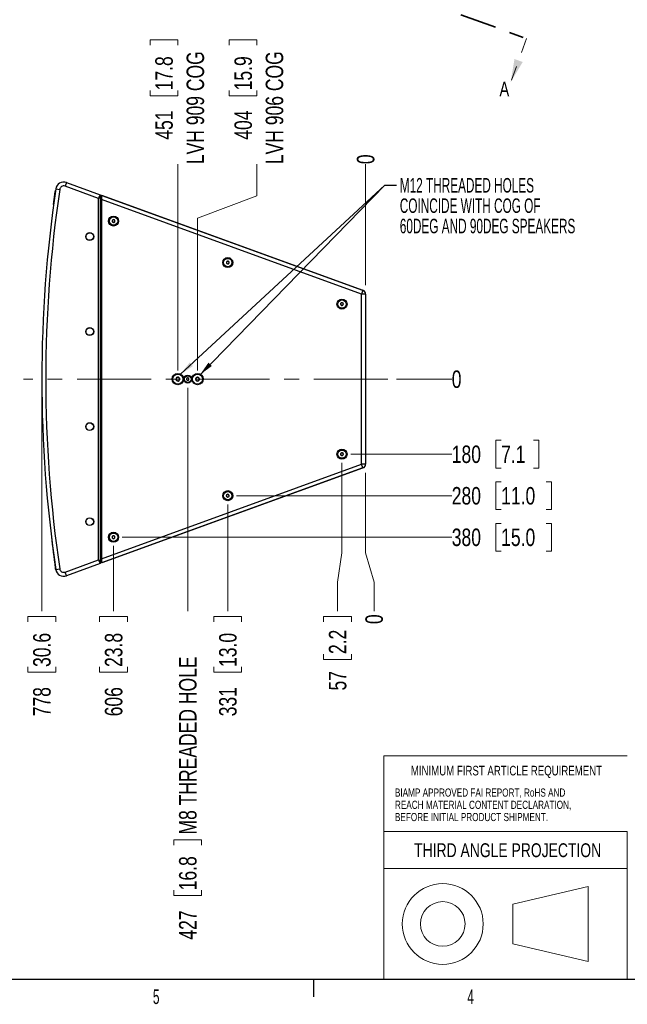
# Model space of a CAD drawing. Header units: inches. Extents: x 0.2 to 16.8, y 0.1 to 10.9.
# Tile 24 of 76: x 6.5 to 10.6, y 0.1 to 6.8. Entities that reach past the tile are written whole.
import ezdxf

# ---------------------------------------------------------------- set-up
doc = ezdxf.new("R2010")
doc.units = ezdxf.units.IN
doc.header["$MEASUREMENT"] = 0
for name, pattern in [('CENTERX2', [0.8, 0.5, -0.1, 0.1, -0.1]), ('HIDDEN', [0.075, 0.05, -0.025]), ('PHANTOM', [0.5, 0.25, -0.05, 0.05, -0.05, 0.05, -0.05])]:
    doc.linetypes.add(name, pattern=pattern)
doc.layers.add('ITEM_NUMBER', color=7, linetype='Continuous')
doc.styles.add('SLDTEXTSTYLE0', font='TXT', dxfattribs={"width": 0.75})
doc.styles.add('SLDTEXTSTYLE1', font='TXT', dxfattribs={"width": 0.605})
doc.dimstyles.new('SLDDIMSTYLE10', dxfattribs={"dimtxt": 0.11811, "dimasz": 0.098425, "dimexe": 0, "dimexo": 0.0625, "dimgap": 0.029528, "dimtad": 0, "dimtih": 1, "dimtoh": 1, "dimdec": 0, "dimlfac": 355.6, "dimrnd": 1e-09, "dimzin": 12, "dimdsep": 46, "dimtxsty": 'SLDTEXTSTYLE0', "dimblk1": 'NONE', "dimblk2": 'NONE', "dimsah": 1, "dimcen": 0.09, "dimadec": 0, "dimazin": 3, "dimtfac": 1, "dimtdec": 0, "dimtofl": 0, "dimtmove": 0, "dimatfit": 3, "dimldrblk": 'NONE', "dimfxl": 0, "dimfrac": 2, "dimtolj": 1, "dimtzin": 12, "dimarcsym": 0})
doc.dimstyles.new('SLDDIMSTYLE11', dxfattribs={"dimtxt": 0.11811, "dimasz": 0.098425, "dimexe": 0, "dimexo": 0.0625, "dimgap": 0.029528, "dimtad": 0, "dimtih": 1, "dimtoh": 1, "dimdec": 0, "dimlfac": 355.6, "dimrnd": 1e-09, "dimzin": 12, "dimdsep": 46, "dimtxsty": 'SLDTEXTSTYLE0', "dimblk1": 'NONE', "dimblk2": 'NONE', "dimsah": 1, "dimcen": 0.09, "dimadec": 0, "dimazin": 3, "dimtfac": 1, "dimtdec": 0, "dimtofl": 0, "dimtmove": 0, "dimatfit": 3, "dimldrblk": 'NONE', "dimfxl": 0, "dimfrac": 2, "dimtolj": 1, "dimtzin": 12, "dimarcsym": 0})
doc.dimstyles.new('SLDDIMSTYLE12', dxfattribs={"dimtxt": 0.11811, "dimasz": 0.098425, "dimexe": 0, "dimexo": 0.0625, "dimgap": 0.029528, "dimtad": 0, "dimtih": 1, "dimtoh": 1, "dimdec": 0, "dimlfac": 355.6, "dimrnd": 1e-09, "dimzin": 12, "dimdsep": 46, "dimtxsty": 'SLDTEXTSTYLE0', "dimblk1": 'NONE', "dimblk2": 'NONE', "dimsah": 1, "dimcen": 0.09, "dimadec": 0, "dimazin": 3, "dimtfac": 1, "dimtdec": 0, "dimtofl": 0, "dimtmove": 0, "dimatfit": 3, "dimldrblk": 'NONE', "dimfxl": 0, "dimfrac": 2, "dimtolj": 1, "dimtzin": 12, "dimarcsym": 0})
doc.dimstyles.new('SLDDIMSTYLE13', dxfattribs={"dimtxt": 0.11811, "dimasz": 0.098425, "dimexe": 0, "dimexo": 0.0625, "dimgap": 0.029528, "dimtad": 0, "dimtih": 1, "dimtoh": 1, "dimdec": 0, "dimlfac": 355.6, "dimrnd": 1e-09, "dimzin": 12, "dimdsep": 46, "dimtxsty": 'SLDTEXTSTYLE0', "dimblk1": 'NONE', "dimblk2": 'NONE', "dimsah": 1, "dimcen": 0.09, "dimadec": 0, "dimazin": 3, "dimtfac": 1, "dimtdec": 0, "dimtofl": 0, "dimtmove": 0, "dimatfit": 3, "dimldrblk": 'NONE', "dimfxl": 0, "dimfrac": 2, "dimtolj": 1, "dimtzin": 12, "dimarcsym": 0})
doc.dimstyles.new('SLDDIMSTYLE14', dxfattribs={"dimtxt": 0.18, "dimasz": 0.098425, "dimexe": 0, "dimexo": 0.0625, "dimgap": 0, "dimtad": 0, "dimtih": 1, "dimtoh": 1, "dimdec": 0, "dimrnd": 1e-09, "dimzin": 0, "dimdsep": 46, "dimtxsty": 'Standard', "dimsah": 1, "dimcen": 0.09, "dimadec": 0, "dimazin": 0, "dimtfac": 0.098425, "dimtdec": 0, "dimtofl": 0, "dimtmove": 0, "dimatfit": 3, "dimfxl": 0, "dimfrac": 2, "dimtolj": 1, "dimtzin": 0, "dimarcsym": 0})
doc.dimstyles.new('SLDDIMSTYLE3', dxfattribs={"dimtxt": 0.11811, "dimasz": 0.098425, "dimexe": 0, "dimexo": 0.0625, "dimgap": 0.029528, "dimtad": 0, "dimtih": 1, "dimtoh": 1, "dimdec": 0, "dimlfac": 14, "dimrnd": 1e-09, "dimdsep": 46, "dimtxsty": 'SLDTEXTSTYLE0', "dimblk1": 'NONE', "dimblk2": 'NONE', "dimsah": 1, "dimcen": 0.09, "dimadec": 0, "dimazin": 2, "dimtfac": 1, "dimtdec": 0, "dimtofl": 0, "dimtmove": 0, "dimatfit": 3, "dimldrblk": 'NONE', "dimfxl": 0, "dimfrac": 2, "dimtolj": 1, "dimtzin": 12, "dimarcsym": 0})
doc.dimstyles.new('SLDDIMSTYLE4', dxfattribs={"dimtxt": 0.11811, "dimasz": 0.098425, "dimexe": 0, "dimexo": 0.0625, "dimgap": 0.029528, "dimtad": 0, "dimtih": 1, "dimtoh": 1, "dimdec": 0, "dimlfac": 355.6, "dimrnd": 1e-09, "dimzin": 12, "dimdsep": 46, "dimtxsty": 'SLDTEXTSTYLE0', "dimblk1": 'NONE', "dimblk2": 'NONE', "dimsah": 1, "dimcen": 0.09, "dimadec": 0, "dimazin": 3, "dimtfac": 1, "dimtdec": 0, "dimtofl": 0, "dimtmove": 0, "dimatfit": 3, "dimldrblk": 'NONE', "dimfxl": 0, "dimfrac": 2, "dimtolj": 1, "dimtzin": 12, "dimarcsym": 0})
doc.dimstyles.new('SLDDIMSTYLE5', dxfattribs={"dimtxt": 0.11811, "dimasz": 0.098425, "dimexe": 0, "dimexo": 0.0625, "dimgap": 0.029528, "dimtad": 0, "dimtih": 1, "dimtoh": 1, "dimdec": 0, "dimlfac": 355.6, "dimrnd": 1e-09, "dimzin": 12, "dimdsep": 46, "dimtxsty": 'SLDTEXTSTYLE0', "dimblk1": 'NONE', "dimblk2": 'NONE', "dimsah": 1, "dimcen": 0.09, "dimadec": 0, "dimazin": 3, "dimtfac": 1, "dimtdec": 0, "dimtofl": 0, "dimtmove": 0, "dimatfit": 3, "dimldrblk": 'NONE', "dimfxl": 0, "dimfrac": 2, "dimtolj": 1, "dimtzin": 12, "dimarcsym": 0})
doc.dimstyles.new('SLDDIMSTYLE6', dxfattribs={"dimtxt": 0.11811, "dimasz": 0.098425, "dimexe": 0, "dimexo": 0.0625, "dimgap": 0.029528, "dimtad": 0, "dimtih": 1, "dimtoh": 1, "dimdec": 0, "dimlfac": 355.6, "dimrnd": 1e-09, "dimzin": 12, "dimdsep": 46, "dimtxsty": 'SLDTEXTSTYLE0', "dimblk1": 'NONE', "dimblk2": 'NONE', "dimsah": 1, "dimcen": 0.09, "dimadec": 0, "dimazin": 3, "dimtfac": 1, "dimtdec": 0, "dimtofl": 0, "dimtmove": 0, "dimatfit": 3, "dimldrblk": 'NONE', "dimfxl": 0, "dimfrac": 2, "dimtolj": 1, "dimtzin": 12, "dimarcsym": 0})
doc.dimstyles.new('SLDDIMSTYLE7', dxfattribs={"dimtxt": 0.11811, "dimasz": 0.098425, "dimexe": 0, "dimexo": 0.0625, "dimgap": 0.029528, "dimtad": 0, "dimtih": 1, "dimtoh": 1, "dimdec": 0, "dimlfac": 355.6, "dimrnd": 1e-09, "dimzin": 12, "dimdsep": 46, "dimtxsty": 'SLDTEXTSTYLE0', "dimblk1": 'NONE', "dimblk2": 'NONE', "dimsah": 1, "dimcen": 0.09, "dimadec": 0, "dimazin": 3, "dimtfac": 1, "dimtdec": 0, "dimtofl": 0, "dimtmove": 0, "dimatfit": 3, "dimldrblk": 'NONE', "dimfxl": 0, "dimfrac": 2, "dimtolj": 1, "dimtzin": 12, "dimarcsym": 0})
doc.dimstyles.new('SLDDIMSTYLE8', dxfattribs={"dimtxt": 0.11811, "dimasz": 0.098425, "dimexe": 0, "dimexo": 0.0625, "dimgap": 0.029528, "dimtad": 0, "dimtih": 1, "dimtoh": 1, "dimdec": 0, "dimlfac": 355.6, "dimrnd": 1e-09, "dimzin": 12, "dimdsep": 46, "dimtxsty": 'SLDTEXTSTYLE0', "dimblk1": 'NONE', "dimblk2": 'NONE', "dimsah": 1, "dimcen": 0.09, "dimadec": 0, "dimazin": 3, "dimtfac": 1, "dimtdec": 0, "dimtofl": 0, "dimtmove": 0, "dimatfit": 3, "dimldrblk": 'NONE', "dimfxl": 0, "dimfrac": 2, "dimtolj": 1, "dimtzin": 12, "dimarcsym": 0})
doc.dimstyles.new('SLDDIMSTYLE9', dxfattribs={"dimtxt": 0.11811, "dimasz": 0.098425, "dimexe": 0, "dimexo": 0.0625, "dimgap": 0.029528, "dimtad": 0, "dimtih": 1, "dimtoh": 1, "dimdec": 0, "dimlfac": 355.6, "dimrnd": 1e-09, "dimzin": 12, "dimdsep": 46, "dimtxsty": 'SLDTEXTSTYLE0', "dimblk1": 'NONE', "dimblk2": 'NONE', "dimsah": 1, "dimcen": 0.09, "dimadec": 0, "dimazin": 3, "dimtfac": 1, "dimtdec": 0, "dimtofl": 0, "dimtmove": 0, "dimatfit": 3, "dimldrblk": 'NONE', "dimfxl": 0, "dimfrac": 2, "dimtolj": 1, "dimtzin": 12, "dimarcsym": 0})

# ---------------------------------------------------------------- blocks, each defined once
blk = doc.blocks.new('SW_NOTE_0')
at = {"color": 0, "linetype": 'Continuous', "lineweight": 0, "insert": (0.7881, 0.1209), "char_height": 0.09375, "attachment_point": 2, "style": 'SLDTEXTSTYLE0'}
blk.add_mtext('THIRD ANGLE PROJECTION', dxfattribs=at)
blk = doc.blocks.new('3rd angle projection')
at = {"color": 7, "linetype": 'Continuous', "lineweight": 18}
for p, q in [((0, 1), (1.6455, 1)), ((0, 1), (0, 0)), ((1.6455, 1), (1.6455, 0)), ((0, 0.75), (1.6455, 0.75)), ((1.3815, 0.6286), (0.872, 0.5093)), ((1.3815, 0.1214), (1.3815, 0.6286)), ((0.872, 0.5093), (0.872, 0.2407)), ((0.872, 0.2407), (1.3815, 0.1214)), ((0, 0), (1.6455, 0))]:
    blk.add_line(p, q, dxfattribs=at)
for radius in [0.2733, 0.1509]:
    blk.add_circle((0.3984, 0.375), radius, dxfattribs=at)
at = {"color": 7, "linetype": 'Continuous', "lineweight": 0}
blk.add_blockref('SW_NOTE_0', (0.0489, 0.7997), dxfattribs=at)
blk = doc.blocks.new('SW_NOTE_0_3')
at = {"layer": 'ITEM_NUMBER', "color": 0, "char_height": 0.055118, "attachment_point": 1, "style": 'SLDTEXTSTYLE0'}
for s, insert in [('BIAMP APPROVED FAI REPORT, RoHS AND', (0, 0.0711)), ('REACH MATERIAL CONTENT DECLARATION,', (0, -0.0116)), ('BEFORE INITIAL PRODUCT SHIPMENT.', (0, -0.0943))]:
    blk.add_mtext(s, dxfattribs=dict(at, insert=insert))
blk = doc.blocks.new('_D_2')
at = {"color": 7, "linetype": 'Continuous', "lineweight": 0}
blk.add_line((8.8515, 5.01), (8.8515, 5.8295), dxfattribs=at)
at = {"color": 7, "linetype": 'Continuous', "lineweight": 18, "insert": (8.793, 5.8295), "char_height": 0.1181, "attachment_point": 1, "rotation": 90, "style": 'SLDTEXTSTYLE0'}
blk.add_mtext('0', dxfattribs=at)
blk = doc.blocks.new('_None')
blk = doc.blocks.new('_D_3')
at = {"color": 7, "linetype": 'Continuous', "lineweight": 0}
for p, q in [((7.9302, 6.6341), (7.9302, 6.6701)), ((7.9302, 6.6701), (8.1177, 6.6701)), ((8.1177, 6.6701), (8.1177, 6.6341)), ((7.9302, 6.3287), (7.9302, 6.2927)), ((8.1177, 6.2927), (8.1177, 6.3287)), ((7.9302, 6.2927), (8.1177, 6.2927)), ((8.1177, 5.6141), (8.1177, 5.8295)), ((8.1177, 5.6141), (7.7165, 5.464)), ((7.7165, 5.464), (7.7165, 4.4344))]:
    blk.add_line(p, q, dxfattribs=at)
at = {"color": 7, "linetype": 'Continuous', "lineweight": 18, "char_height": 0.11811, "attachment_point": 1, "rotation": 90, "style": 'SLDTEXTSTYLE0'}
for s, insert in [('LVH 906 COG', (8.1769, 5.8295)), ('15.9', (7.9655, 6.3287)), ('404', (7.9655, 5.9949))]:
    blk.add_mtext(s, dxfattribs=dict(at, insert=insert))
blk = doc.blocks.new('_D_4')
at = {"color": 7, "linetype": 'Continuous', "lineweight": 0}
for p, q in [((7.3955, 6.6341), (7.3955, 6.6701)), ((7.3955, 6.6701), (7.583, 6.6701)), ((7.583, 6.6701), (7.583, 6.6341)), ((7.3955, 6.3287), (7.3955, 6.2927)), ((7.583, 6.2927), (7.583, 6.3287)), ((7.3955, 6.2927), (7.583, 6.2927)), ((7.583, 4.4344), (7.583, 5.8295))]:
    blk.add_line(p, q, dxfattribs=at)
at = {"color": 7, "linetype": 'Continuous', "lineweight": 18, "char_height": 0.11811, "attachment_point": 1, "rotation": 90, "style": 'SLDTEXTSTYLE0'}
for s, insert in [('LVH 909 COG', (7.6422, 5.8295)), ('17.8', (7.4307, 6.3287)), ('451', (7.4307, 5.9949))]:
    blk.add_mtext(s, dxfattribs=dict(at, insert=insert))
blk = doc.blocks.new('_D_5')
at = {"color": 7, "linetype": 'Continuous', "lineweight": 0}
for p, q in [((8.8515, 3.1994), (8.8515, 3.7407)), ((8.9089, 3.0026), (8.8515, 3.1994)), ((8.9089, 3.0026), (8.9089, 2.8057))]:
    blk.add_line(p, q, dxfattribs=at)
at = {"color": 7, "linetype": 'Continuous', "lineweight": 18, "insert": (8.8504, 2.7184), "char_height": 0.1181, "attachment_point": 1, "rotation": 90, "style": 'SLDTEXTSTYLE0'}
blk.add_mtext('0', dxfattribs=at)
blk = doc.blocks.new('_D_6')
at = {"color": 7, "linetype": 'Continuous', "lineweight": 0}
for p, q in [((8.6923, 3.1994), (8.6923, 3.8088)), ((8.6622, 3.0026), (8.6923, 3.1994)), ((8.6622, 3.0026), (8.6622, 2.8057)), ((8.5684, 2.7337), (8.5684, 2.7697)), ((8.5684, 2.7697), (8.7559, 2.7697)), ((8.7559, 2.7697), (8.7559, 2.7337)), ((8.5684, 2.5156), (8.5684, 2.4796)), ((8.5684, 2.4796), (8.7559, 2.4796)), ((8.7559, 2.4796), (8.7559, 2.5156))]:
    blk.add_line(p, q, dxfattribs=at)
at = {"color": 7, "linetype": 'Continuous', "lineweight": 18, "char_height": 0.11811, "attachment_point": 1, "rotation": 90, "style": 'SLDTEXTSTYLE0'}
for s, insert in [('2.2', (8.6037, 2.5156)), ('57', (8.6037, 2.269))]:
    blk.add_mtext(s, dxfattribs=dict(at, insert=insert))
blk = doc.blocks.new('_D_7')
at = {"color": 7, "linetype": 'Continuous', "lineweight": 0}
for p, q in [((7.9204, 3.5278), (7.9204, 2.8057)), ((7.8266, 2.7337), (7.8266, 2.7697)), ((7.8266, 2.7697), (8.0141, 2.7697)), ((8.0141, 2.7697), (8.0141, 2.7337)), ((7.8266, 2.4283), (7.8266, 2.3923)), ((8.0141, 2.3923), (8.0141, 2.4283)), ((7.8266, 2.3923), (8.0141, 2.3923))]:
    blk.add_line(p, q, dxfattribs=at)
at = {"color": 7, "linetype": 'Continuous', "lineweight": 18, "char_height": 0.11811, "attachment_point": 1, "rotation": 90, "style": 'SLDTEXTSTYLE0'}
for s, insert in [('13.0', (7.8619, 2.4283)), ('331', (7.8619, 2.0945))]:
    blk.add_mtext(s, dxfattribs=dict(at, insert=insert))
blk = doc.blocks.new('_D_8')
at = {"color": 7, "linetype": 'Continuous', "lineweight": 0}
for p, q in [((7.6498, 4.3163), (7.6498, 2.8057)), ((7.556, 1.2229), (7.556, 1.2589)), ((7.556, 1.2589), (7.7435, 1.2589)), ((7.7435, 1.2589), (7.7435, 1.2229)), ((7.556, 0.9175), (7.556, 0.8815)), ((7.556, 0.8815), (7.7435, 0.8815)), ((7.7435, 0.8815), (7.7435, 0.9175))]:
    blk.add_line(p, q, dxfattribs=at)
at = {"color": 7, "linetype": 'Continuous', "lineweight": 18, "char_height": 0.11811, "attachment_point": 1, "rotation": 90, "style": 'SLDTEXTSTYLE0'}
for s, insert in [('M8 THREADED HOLE', (7.5912, 1.2949)), ('16.8', (7.5912, 0.9175)), ('427', (7.5912, 0.5837))]:
    blk.add_mtext(s, dxfattribs=dict(at, insert=insert))
blk = doc.blocks.new('_D_9')
at = {"color": 7, "linetype": 'Continuous', "lineweight": 0}
for p, q in [((7.1485, 3.2469), (7.1485, 2.8057)), ((7.0547, 2.7337), (7.0547, 2.7697)), ((7.0547, 2.7697), (7.2422, 2.7697)), ((7.2422, 2.7697), (7.2422, 2.7337)), ((7.0547, 2.4283), (7.0547, 2.3923)), ((7.2422, 2.3923), (7.2422, 2.4283)), ((7.0547, 2.3923), (7.2422, 2.3923))]:
    blk.add_line(p, q, dxfattribs=at)
at = {"color": 7, "linetype": 'Continuous', "lineweight": 18, "char_height": 0.11811, "attachment_point": 1, "rotation": 90, "style": 'SLDTEXTSTYLE0'}
for s, insert in [('23.8', (7.09, 2.4283)), ('606', (7.09, 2.0945))]:
    blk.add_mtext(s, dxfattribs=dict(at, insert=insert))
blk = doc.blocks.new('_D_10')
at = {"color": 7, "linetype": 'Continuous', "lineweight": 0}
for p, q in [((6.6636, 4.3163), (6.6636, 2.8057)), ((6.5699, 2.7337), (6.5699, 2.7697)), ((6.5699, 2.7697), (6.7574, 2.7697)), ((6.7574, 2.7697), (6.7574, 2.7337)), ((6.5699, 2.4283), (6.5699, 2.3923)), ((6.7574, 2.3923), (6.7574, 2.4283)), ((6.5699, 2.3923), (6.7574, 2.3923))]:
    blk.add_line(p, q, dxfattribs=at)
at = {"color": 7, "linetype": 'Continuous', "lineweight": 18, "char_height": 0.11811, "attachment_point": 1, "rotation": 90, "style": 'SLDTEXTSTYLE0'}
for s, insert in [('30.6', (6.6051, 2.4283)), ('778', (6.6051, 2.0945))]:
    blk.add_mtext(s, dxfattribs=dict(at, insert=insert))
blk = doc.blocks.new('_D_11')
at = {"color": 7, "linetype": 'Continuous', "lineweight": 0}
blk.add_line((9.061, 4.3754), (9.4342, 4.3754), dxfattribs=at)
at = {"color": 7, "linetype": 'Continuous', "lineweight": 18, "insert": (9.4342, 4.4339), "char_height": 0.1181, "attachment_point": 1, "style": 'SLDTEXTSTYLE0'}
blk.add_mtext('0', dxfattribs=at)
blk = doc.blocks.new('_D_12')
at = {"color": 7, "linetype": 'Continuous', "lineweight": 0}
for p, q in [((9.768, 3.9616), (9.732, 3.9616)), ((9.732, 3.9616), (9.732, 3.7741)), ((9.9862, 3.9616), (10.0221, 3.9616)), ((10.0221, 3.9616), (10.0221, 3.7741)), ((8.7513, 3.8678), (9.4342, 3.8678)), ((9.732, 3.7741), (9.768, 3.7741)), ((10.0221, 3.7741), (9.9862, 3.7741))]:
    blk.add_line(p, q, dxfattribs=at)
at = {"color": 7, "linetype": 'Continuous', "lineweight": 18, "char_height": 0.11811, "attachment_point": 1, "style": 'SLDTEXTSTYLE0'}
for s, insert in [('180', (9.4342, 3.9263)), ('7.1', (9.768, 3.9263))]:
    blk.add_mtext(s, dxfattribs=dict(at, insert=insert))
blk = doc.blocks.new('_D_13')
at = {"color": 7, "linetype": 'Continuous', "lineweight": 0}
for p, q in [((9.768, 3.6806), (9.732, 3.6806)), ((9.732, 3.6806), (9.732, 3.4931)), ((10.0734, 3.6806), (10.1094, 3.6806)), ((10.1094, 3.6806), (10.1094, 3.4931)), ((7.9794, 3.5869), (9.4342, 3.5869)), ((9.732, 3.4931), (9.768, 3.4931)), ((10.1094, 3.4931), (10.0734, 3.4931))]:
    blk.add_line(p, q, dxfattribs=at)
at = {"color": 7, "linetype": 'Continuous', "lineweight": 18, "char_height": 0.11811, "attachment_point": 1, "style": 'SLDTEXTSTYLE0'}
for s, insert in [('280', (9.4342, 3.6454)), ('11.0', (9.768, 3.6454))]:
    blk.add_mtext(s, dxfattribs=dict(at, insert=insert))
blk = doc.blocks.new('_D_14')
at = {"color": 7, "linetype": 'Continuous', "lineweight": 0}
for p, q in [((9.768, 3.3997), (9.732, 3.3997)), ((9.732, 3.3997), (9.732, 3.2122)), ((10.0734, 3.3997), (10.1094, 3.3997)), ((10.1094, 3.3997), (10.1094, 3.2122)), ((7.2075, 3.3059), (9.4342, 3.3059)), ((9.732, 3.2122), (9.768, 3.2122)), ((10.1094, 3.2122), (10.0734, 3.2122))]:
    blk.add_line(p, q, dxfattribs=at)
at = {"color": 7, "linetype": 'Continuous', "lineweight": 18, "char_height": 0.11811, "attachment_point": 1, "style": 'SLDTEXTSTYLE0'}
for s, insert in [('380', (9.4342, 3.3644)), ('15.0', (9.768, 3.3644))]:
    blk.add_mtext(s, dxfattribs=dict(at, insert=insert))
blk = doc.blocks.new('SW_NOTE_0_6')
at = {"color": 0, "linetype": 'Continuous', "lineweight": 0, "char_height": 0.098425, "attachment_point": 1, "style": 'SLDTEXTSTYLE1'}
for s, insert in [('M12 THREADED HOLES', (0.0218, 0.0473)), ('COINCIDE WITH COG OF', (0.0218, -0.0905)), ('60DEG AND 90DEG SPEAKERS', (0.0218, -0.2283))]:
    blk.add_mtext(s, dxfattribs=dict(at, insert=insert))
blk = doc.blocks.new('SW_PROJECTIONARROW_0')
at = {"color": 0, "linetype": 'HIDDEN', "lineweight": 18}
for p, q in [((7.3805, 7.6101), (7.2728, 7.3141)), ((9.9398, 6.6786), (9.832, 6.3827))]:
    blk.add_line(p, q, dxfattribs=at)
at = {"color": 0, "linetype": 'PHANTOM', "lineweight": 35}
blk.add_line((7.3805, 7.6101), (9.9398, 6.6786), dxfattribs=at)
at = {"color": 0, "linetype": 'Continuous', "lineweight": 25}
for points in [[(7.2728, 7.3141), (7.3544, 7.452), (7.2989, 7.4722)], [(9.832, 6.3827), (9.9136, 6.5205), (9.8581, 6.5407)]]:
    blk.add_solid(points, dxfattribs=at)
at = {"color": 0, "linetype": 'Continuous', "lineweight": 25, "char_height": 0.0984, "attachment_point": 1, "style": 'SLDTEXTSTYLE0'}
for insert in [(7.1976, 7.3188), (9.7568, 6.3874)]:
    blk.add_mtext('A', dxfattribs=dict(at, insert=insert))

msp = doc.modelspace()

# ---------------------------------------------------------------- linework, layer by layer
at = {"color": 7, "linetype": 'Continuous', "lineweight": 25}
for p, q in [((6.7585, 5.6631), (6.785, 5.6591)), ((6.8298, 5.7055), (6.8206, 5.6804)), ((7.0479, 5.5976), (6.8206, 5.6804)), ((6.8298, 5.7055), (7.0592, 5.622)), ((6.7434, 5.5565), (6.7542, 5.6412)), ((6.7552, 5.6411), (6.7542, 5.6412)), ((7.0479, 3.1531), (7.0479, 5.5976)), ((7.0592, 5.622), (7.0592, 5.6168)), ((7.0592, 5.6168), (7.0592, 3.1339)), ((7.0594, 5.6115), (7.0638, 5.6115)), ((7.0594, 5.5936), (7.0594, 5.6115)), ((7.0638, 5.6166), (7.0674, 5.6191)), ((7.0674, 5.6191), (8.8339, 4.9762)), ((7.0691, 5.6185), (8.8305, 4.9774)), ((7.0594, 5.5379), (7.0592, 5.5379)), ((7.0638, 5.5936), (7.0594, 5.5936)), ((7.0594, 3.1571), (7.0594, 5.5936)), ((7.0638, 3.1598), (7.0638, 5.5909)), ((7.0665, 5.5909), (7.0638, 5.5909)), ((8.8248, 4.951), (7.0665, 5.5909)), ((7.0665, 5.5909), (7.0665, 3.1598)), ((7.0592, 5.5154), (7.0594, 5.5154)), ((8.8339, 4.9762), (8.8248, 4.951)), ((8.8248, 3.7997), (8.8248, 4.951)), ((8.8515, 4.951), (8.8248, 4.951)), ((8.8305, 4.9774), (8.8339, 4.9762)), ((8.8515, 4.951), (8.8515, 3.7997)), ((8.8515, 4.951), (8.8515, 3.7997)), ((8.8528, 4.7754), (8.8515, 4.7754)), ((8.8515, 4.7515), (8.8528, 4.7515)), ((8.854, 4.7742), (8.8528, 4.7754)), ((8.8528, 4.7515), (8.8528, 4.7754)), ((8.8528, 4.7515), (8.854, 4.7527)), ((8.854, 4.7527), (8.854, 4.7742)), ((8.8528, 4.5729), (8.8515, 4.5729)), ((8.8515, 4.549), (8.8528, 4.549)), ((8.854, 4.5717), (8.8528, 4.5729)), ((8.8528, 4.549), (8.8528, 4.5729)), ((8.8528, 4.549), (8.854, 4.5502)), ((8.854, 4.5502), (8.854, 4.5717)), ((8.8528, 4.3704), (8.8515, 4.3704)), ((8.8515, 4.3465), (8.8528, 4.3465)), ((8.854, 4.3692), (8.8528, 4.3704)), ((8.8528, 4.3465), (8.8528, 4.3704)), ((8.8528, 4.3465), (8.854, 4.3478)), ((8.854, 4.3478), (8.854, 4.3692)), ((8.8528, 4.168), (8.8515, 4.168)), ((8.8515, 4.1441), (8.8528, 4.1441)), ((8.854, 4.1667), (8.8528, 4.168)), ((8.8528, 4.1441), (8.8528, 4.168)), ((8.8528, 4.1441), (8.854, 4.1453)), ((8.854, 4.1453), (8.854, 4.1667)), ((7.0665, 3.1598), (8.8248, 3.7997)), ((8.8339, 3.7745), (8.8248, 3.7997)), ((8.8515, 3.7997), (8.8248, 3.7997)), ((8.8339, 3.7745), (7.0674, 3.1316)), ((8.8305, 3.7733), (7.0691, 3.1322)), ((8.8305, 3.7733), (8.8339, 3.7745)), ((7.0594, 3.2353), (7.0592, 3.2353)), ((7.0592, 3.2128), (7.0594, 3.2128)), ((6.8206, 3.0703), (7.0479, 3.1531)), ((7.0592, 3.1339), (7.0592, 3.1287)), ((7.0594, 3.1571), (7.0638, 3.1571)), ((7.0594, 3.1392), (7.0594, 3.1571)), ((7.0638, 3.1392), (7.0594, 3.1392)), ((7.0665, 3.1598), (7.0638, 3.1598)), ((7.0674, 3.1316), (7.0638, 3.1341)), ((6.757, 3.0975), (6.7542, 3.0971)), ((6.7585, 3.0877), (6.785, 3.0916)), ((6.8298, 3.0452), (6.8206, 3.0703)), ((7.0592, 3.1287), (6.8298, 3.0452)), ((16.685, 0.315), (0.315, 0.315)), ((8.5, 0.3149), (8.5, 0.315)), ((8.5, 0.315), (8.5, 0.1969))]:
    msp.add_line(p, q, dxfattribs=at)
at = {"color": 7, "linetype": 'CENTERX2', "lineweight": 18}
msp.add_line((9.002, 4.3754), (6.5395, 4.3754), dxfattribs=at)
at = {"color": 7, "linetype": 'Continuous', "lineweight": 18}
for p, q in [((10.6206, 1.8268), (8.9751, 1.8268)), ((8.9751, 0.315), (8.9751, 1.8268)), ((8.9751, 0.315), (16.685, 0.315))]:
    msp.add_line(p, q, dxfattribs=at)
at = {"color": 7, "linetype": 'Continuous', "lineweight": 25, "flags": 128}
msp.add_lwpolyline([(6.7542, 5.6412), (6.7556, 5.6483), (6.7568, 5.6519)], dxfattribs=at)
at = {"color": 7, "linetype": 'Continuous', "lineweight": 25}
for centre, radius in [((7.1485, 5.4448), 0.034), ((7.1485, 5.4448), 0.0281), ((6.9878, 5.3396), 0.0268), ((6.9878, 5.3396), 0.0252), ((7.9204, 5.1638), 0.034), ((7.9204, 5.1638), 0.0281), ((8.6923, 4.8829), 0.034), ((8.6923, 4.8829), 0.0281), ((6.9878, 4.6968), 0.0268), ((6.9878, 4.6968), 0.0252), ((7.583, 4.3754), 0.038), ((7.583, 4.3754), 0.0337), ((7.6498, 4.3754), 0.0267), ((7.6498, 4.3754), 0.0225), ((7.7165, 4.3754), 0.038), ((7.7165, 4.3754), 0.0337), ((6.9878, 4.0539), 0.0268), ((6.9878, 4.0539), 0.0252), ((8.6923, 3.8678), 0.034), ((8.6923, 3.8678), 0.0281), ((7.9204, 3.5869), 0.034), ((7.9204, 3.5869), 0.0281), ((6.9878, 3.4111), 0.0268), ((6.9878, 3.4111), 0.0252), ((7.1485, 3.3059), 0.034), ((7.1485, 3.3059), 0.0281)]:
    msp.add_circle(centre, radius, dxfattribs=at)
for centre, radius, start, end in [((15.4517, 4.3754), 8.7881, 171.57426, 188.42574), ((6.8115, 5.6552), 0.0536, 70, 171.57426), ((6.8115, 5.6552), 0.0268, 70, 171.57426), ((15.4517, 4.3754), 8.7613, 171.57426, 188.42574), ((7.1485, 5.4448), 0.00974, 174.38821, 234.38821), ((7.1485, 5.4448), 0.00974, 114.38821, 174.38821), ((7.1485, 5.4448), 0.00974, 234.38821, 294.38821), ((7.1485, 5.4448), 0.00974, 54.38821, 114.38821), ((7.1485, 5.4448), 0.00974, 294.38821, 354.38821), ((7.1485, 5.4448), 0.00974, 354.38821, 54.38821), ((7.9204, 5.1638), 0.00974, 165.26531, 225.26531), ((7.9204, 5.1638), 0.00974, 105.26531, 165.26531), ((7.9204, 5.1638), 0.00974, 225.26531, 285.26531), ((7.9204, 5.1638), 0.00974, 45.26531, 105.26531), ((7.9204, 5.1638), 0.00974, 285.26531, 345.26531), ((7.9204, 5.1638), 0.00974, 345.26531, 45.26531), ((8.8248, 4.951), 0.0268, 0, 70), ((8.8248, 4.951), 0.0268, 0, 70), ((8.6923, 4.8829), 0.00974, 157.94985, 217.94985), ((8.6923, 4.8829), 0.00974, 97.94985, 157.94985), ((8.6923, 4.8829), 0.00974, 217.94985, 277.94985), ((8.6923, 4.8829), 0.00974, 37.94985, 97.94985), ((8.6923, 4.8829), 0.00974, 277.94985, 337.94985), ((8.6923, 4.8829), 0.00974, 337.94985, 37.94985), ((7.583, 4.3754), 0.013, 159.76729, 219.76729), ((7.583, 4.3754), 0.013, 99.76729, 159.76729), ((7.583, 4.3754), 0.013, 219.76729, 279.76729), ((7.583, 4.3754), 0.013, 39.76729, 99.76729), ((7.583, 4.3754), 0.013, 279.76729, 339.76729), ((7.583, 4.3754), 0.013, 339.76729, 39.76729), ((7.6498, 4.3754), 0.00812, 162.06009, 222.06009), ((7.6498, 4.3754), 0.00812, 102.06009, 162.06009), ((7.6498, 4.3754), 0.00812, 222.06009, 282.06009), ((7.6498, 4.3754), 0.00812, 42.06009, 102.06009), ((7.6498, 4.3754), 0.00812, 282.06009, 342.06009), ((7.6498, 4.3754), 0.00812, 342.06009, 42.06009), ((7.7165, 4.3754), 0.013, 150.64439, 210.64439), ((7.7165, 4.3754), 0.013, 90.64439, 150.64439), ((7.7165, 4.3754), 0.013, 210.64439, 270.64439), ((7.7165, 4.3754), 0.013, 30.64439, 90.64439), ((7.7165, 4.3754), 0.013, 270.64439, 330.64439), ((7.7165, 4.3754), 0.013, 330.64439, 30.64439), ((8.6923, 3.8678), 0.00974, 156.62477, 216.62477), ((8.6923, 3.8678), 0.00974, 96.62477, 156.62477), ((8.6923, 3.8678), 0.00974, 36.62477, 96.62477), ((8.6923, 3.8678), 0.00974, 276.62477, 336.62477), ((8.6923, 3.8678), 0.00974, 336.62477, 36.62477), ((8.6923, 3.8678), 0.00974, 216.62477, 276.62477), ((8.8248, 3.7997), 0.0268, 290, 0), ((8.8248, 3.7997), 0.0268, 290, 0), ((7.9204, 3.5869), 0.00974, 91.25811, 151.25811), ((7.9204, 3.5869), 0.00974, 31.25811, 91.25811), ((7.9204, 3.5869), 0.00974, 151.25811, 211.25811), ((7.9204, 3.5869), 0.00974, 211.25811, 271.25811), ((7.9204, 3.5869), 0.00974, 271.25811, 331.25811), ((7.9204, 3.5869), 0.00974, 331.25811, 31.25811), ((16.387, 4.3692), 9.7164, 186.26177, 187.52269), ((7.1485, 3.3059), 0.00974, 148.9234, 208.9234), ((7.1485, 3.3059), 0.00974, 208.9234, 268.9234), ((7.1485, 3.3059), 0.00974, 88.9234, 148.9234), ((7.1485, 3.3059), 0.00974, 268.9234, 328.9234), ((7.1485, 3.3059), 0.00974, 28.9234, 88.9234), ((7.1485, 3.3059), 0.00974, 328.9234, 28.9234), ((6.8025, 3.1035), 0.0488, 187.52269, 210.96156), ((6.8115, 3.0955), 0.0536, 188.42574, 290), ((6.8115, 3.0955), 0.0268, 188.42574, 290)]:
    msp.add_arc(centre, radius, start, end, dxfattribs=at)
for centre, major_axis, start_param, end_param in [((7.0747, 5.5879), (-0.0189, 0.027), 6.11658, 7.068583), ((7.0747, 3.1628), (0.0189, 0.027), 2.356194, 3.308198)]:
    msp.add_ellipse(centre, major_axis=major_axis, ratio=0.700208, start_param=start_param, end_param=end_param, dxfattribs=at)
for points, knots in [([(7.0638, 5.5909), (7.0638, 5.5912), (7.0638, 5.5918), (7.0638, 5.5926), (7.0638, 5.5936), (7.0638, 5.5947), (7.0638, 5.5964), (7.0638, 5.5984), (7.0638, 5.6008), (7.0638, 5.6031), (7.0638, 5.6052), (7.0638, 5.6072), (7.0638, 5.6091), (7.0638, 5.6108), (7.0638, 5.6123), (7.0638, 5.6136), (7.0638, 5.6147), (7.0638, 5.6155), (7.0638, 5.616), (7.0638, 5.6163), (7.0638, 5.6165), (7.0638, 5.6166), (7.0638, 5.6166), (7.0638, 5.6166)], [0, 0, 0, 0, 0.0214615, 0.0429326, 0.0644338, 0.0966156, 0.1287925, 0.1929922, 0.2569857, 0.3207156, 0.3841345, 0.4472057, 0.5099059, 0.5722254, 0.6341694, 0.6957575, 0.7570234, 0.8180142, 0.8787878, 0.9091135, 0.9394322, 0.9697083, 1, 1, 1, 1]), ([(7.0674, 5.6191), (7.0674, 5.6191), (7.0674, 5.6191), (7.0674, 5.6191), (7.0674, 5.619), (7.0674, 5.6189), (7.0674, 5.6187), (7.0674, 5.6185), (7.0674, 5.6179), (7.0674, 5.617), (7.0673, 5.6158), (7.0673, 5.6139), (7.0672, 5.611), (7.067, 5.6067), (7.0669, 5.6026), (7.0668, 5.5992), (7.0667, 5.597), (7.0666, 5.5951), (7.0666, 5.5938), (7.0666, 5.5924), (7.0665, 5.5915), (7.0665, 5.5909)], [0, 0, 0, 0, 0.0202662, 0.040554, 0.0608656, 0.0812033, 0.1015694, 0.1219662, 0.1827927, 0.2443685, 0.3053643, 0.3676607, 0.4919537, 0.6174875, 0.7441571, 0.8044782, 0.8718298, 0.9020716, 0.9358855, 0.9626055, 1, 1, 1, 1]), ([(7.1445, 5.4536), (7.1436, 5.4525), (7.1422, 5.4506), (7.1402, 5.4478), (7.1392, 5.4463), (7.1388, 5.4457)], [0, 0, 0, 0, 0.439128, 0.751376, 1, 1, 1, 1]), ([(7.1388, 5.4457), (7.139, 5.4452), (7.1396, 5.4438), (7.1408, 5.4412), (7.142, 5.4387), (7.1426, 5.4373), (7.1428, 5.4369)], [0, 0, 0, 0, 0.180942, 0.506293, 0.843975, 1, 1, 1, 1]), ([(7.1428, 5.4369), (7.1442, 5.4367), (7.1466, 5.4365), (7.15, 5.4361), (7.1517, 5.436), (7.1525, 5.4359)], [0, 0, 0, 0, 0.439128, 0.751376, 1, 1, 1, 1]), ([(7.1541, 5.4527), (7.1528, 5.4528), (7.1504, 5.4531), (7.1469, 5.4534), (7.1452, 5.4536), (7.1445, 5.4536)], [0, 0, 0, 0, 0.439128, 0.751376, 1, 1, 1, 1]), ([(7.1525, 5.4359), (7.1533, 5.437), (7.1547, 5.439), (7.1567, 5.4418), (7.1577, 5.4432), (7.1582, 5.4438)], [0, 0, 0, 0, 0.439128, 0.751376, 1, 1, 1, 1]), ([(7.1582, 5.4438), (7.158, 5.4443), (7.1573, 5.4456), (7.1562, 5.4482), (7.155, 5.4508), (7.1544, 5.4522), (7.1541, 5.4527)], [0, 0, 0, 0, 0.156025, 0.493707, 0.819058, 1, 1, 1, 1]), ([(7.9178, 5.1732), (7.9168, 5.1722), (7.9151, 5.1705), (7.9127, 5.1681), (7.9115, 5.1668), (7.9109, 5.1663)], [0, 0, 0, 0, 0.439128, 0.751376, 1, 1, 1, 1]), ([(7.9109, 5.1663), (7.9111, 5.1658), (7.9115, 5.1643), (7.9123, 5.1615), (7.913, 5.1588), (7.9134, 5.1574), (7.9135, 5.1569)], [0, 0, 0, 0, 0.1809422, 0.5062926, 0.8439745, 1, 1, 1, 1]), ([(7.9135, 5.1569), (7.9149, 5.1566), (7.9172, 5.1559), (7.9205, 5.1551), (7.9222, 5.1546), (7.9229, 5.1544)], [0, 0, 0, 0, 0.439128, 0.751376, 1, 1, 1, 1]), ([(7.9272, 5.1707), (7.9259, 5.1711), (7.9236, 5.1717), (7.9202, 5.1726), (7.9185, 5.173), (7.9178, 5.1732)], [0, 0, 0, 0, 0.439128, 0.751376, 1, 1, 1, 1]), ([(7.9229, 5.1544), (7.9239, 5.1554), (7.9256, 5.1571), (7.928, 5.1596), (7.9292, 5.1608), (7.9298, 5.1613)], [0, 0, 0, 0, 0.439128, 0.751376, 1, 1, 1, 1]), ([(7.9298, 5.1613), (7.9297, 5.1618), (7.9293, 5.1633), (7.9285, 5.1659), (7.9278, 5.1687), (7.9274, 5.1702), (7.9272, 5.1707)], [0, 0, 0, 0, 0.156025, 0.493707, 0.819058, 1, 1, 1, 1]), ([(8.6909, 4.8925), (8.6898, 4.8917), (8.6879, 4.8902), (8.6852, 4.8881), (8.6838, 4.887), (8.6832, 4.8865)], [0, 0, 0, 0, 0.439128, 0.751376, 1, 1, 1, 1]), ([(8.6832, 4.8865), (8.6833, 4.886), (8.6835, 4.8845), (8.6839, 4.8816), (8.6843, 4.8789), (8.6845, 4.8774), (8.6846, 4.8769)], [0, 0, 0, 0, 0.180942, 0.506293, 0.843975, 1, 1, 1, 1]), ([(8.6846, 4.8769), (8.6859, 4.8764), (8.6881, 4.8755), (8.6913, 4.8742), (8.6929, 4.8735), (8.6936, 4.8732)], [0, 0, 0, 0, 0.439128, 0.751376, 1, 1, 1, 1]), ([(8.6999, 4.8889), (8.6986, 4.8894), (8.6964, 4.8903), (8.6932, 4.8916), (8.6916, 4.8922), (8.6909, 4.8925)], [0, 0, 0, 0, 0.439128, 0.751376, 1, 1, 1, 1]), ([(8.6936, 4.8732), (8.6947, 4.8741), (8.6966, 4.8756), (8.6993, 4.8777), (8.7007, 4.8788), (8.7013, 4.8792)], [0, 0, 0, 0, 0.439128, 0.751376, 1, 1, 1, 1]), ([(8.7013, 4.8792), (8.7012, 4.8797), (8.701, 4.8812), (8.7006, 4.8839), (8.7002, 4.8868), (8.7, 4.8883), (8.6999, 4.8889)], [0, 0, 0, 0, 0.156025, 0.493707, 0.819058, 1, 1, 1, 1]), ([(7.5808, 4.3882), (7.5793, 4.387), (7.5769, 4.3849), (7.5733, 4.382), (7.5716, 4.3805), (7.5708, 4.3798)], [0, 0, 0, 0, 0.439131, 0.751378, 1, 1, 1, 1]), ([(7.5708, 4.3798), (7.5709, 4.3791), (7.5713, 4.3771), (7.5719, 4.3733), (7.5725, 4.3697), (7.5729, 4.3677), (7.573, 4.367)], [0, 0, 0, 0, 0.181065, 0.506637, 0.844633, 1, 1, 1, 1]), ([(7.573, 4.367), (7.5747, 4.3664), (7.5777, 4.3653), (7.582, 4.3637), (7.5842, 4.3629), (7.5852, 4.3626)], [0, 0, 0, 0, 0.439131, 0.751378, 1, 1, 1, 1]), ([(7.5929, 4.3837), (7.5912, 4.3843), (7.5882, 4.3854), (7.5839, 4.387), (7.5817, 4.3878), (7.5808, 4.3882)], [0, 0, 0, 0, 0.4391308, 0.7513783, 1, 1, 1, 1]), ([(7.5852, 4.3626), (7.5866, 4.3637), (7.589, 4.3658), (7.5926, 4.3687), (7.5944, 4.3702), (7.5952, 4.3709)], [0, 0, 0, 0, 0.439131, 0.751378, 1, 1, 1, 1]), ([(7.5952, 4.3709), (7.595, 4.3715), (7.5947, 4.3735), (7.5941, 4.3771), (7.5934, 4.3809), (7.5931, 4.3829), (7.5929, 4.3837)], [0, 0, 0, 0, 0.155367, 0.493363, 0.818935, 1, 1, 1, 1]), ([(7.6481, 4.3833), (7.6472, 4.3825), (7.6457, 4.3812), (7.6436, 4.3792), (7.6425, 4.3783), (7.642, 4.3779)], [0, 0, 0, 0, 0.4391256, 0.7513742, 1, 1, 1, 1]), ([(7.642, 4.3779), (7.6421, 4.3774), (7.6424, 4.3761), (7.6429, 4.3738), (7.6434, 4.3715), (7.6436, 4.3703), (7.6437, 4.3699)], [0, 0, 0, 0, 0.180942, 0.506293, 0.843975, 1, 1, 1, 1]), ([(7.6437, 4.3699), (7.6448, 4.3696), (7.6467, 4.3689), (7.6495, 4.3681), (7.6508, 4.3676), (7.6514, 4.3674)], [0, 0, 0, 0, 0.439126, 0.751374, 1, 1, 1, 1]), ([(7.6558, 4.3808), (7.6547, 4.3812), (7.6528, 4.3818), (7.65, 4.3827), (7.6487, 4.3831), (7.6481, 4.3833)], [0, 0, 0, 0, 0.439126, 0.751374, 1, 1, 1, 1]), ([(7.6514, 4.3674), (7.6523, 4.3682), (7.6538, 4.3695), (7.6559, 4.3715), (7.657, 4.3724), (7.6575, 4.3729)], [0, 0, 0, 0, 0.4391256, 0.7513742, 1, 1, 1, 1]), ([(7.6575, 4.3729), (7.6574, 4.3732), (7.6571, 4.3745), (7.6566, 4.3767), (7.6561, 4.3791), (7.6559, 4.3803), (7.6558, 4.3808)], [0, 0, 0, 0, 0.156025, 0.493707, 0.819058, 1, 1, 1, 1]), ([(7.7164, 4.3883), (7.7148, 4.3874), (7.7121, 4.3858), (7.7081, 4.3834), (7.7061, 4.3822), (7.7052, 4.3817)], [0, 0, 0, 0, 0.439131, 0.751378, 1, 1, 1, 1]), ([(7.7052, 4.3817), (7.7052, 4.381), (7.7053, 4.3789), (7.7053, 4.3751), (7.7053, 4.3714), (7.7054, 4.3694), (7.7054, 4.3687)], [0, 0, 0, 0, 0.181065, 0.506637, 0.844633, 1, 1, 1, 1]), ([(7.7054, 4.3687), (7.707, 4.3678), (7.7098, 4.3663), (7.7138, 4.364), (7.7158, 4.3629), (7.7167, 4.3624)], [0, 0, 0, 0, 0.439131, 0.751378, 1, 1, 1, 1]), ([(7.7277, 4.382), (7.7261, 4.3829), (7.7233, 4.3844), (7.7193, 4.3867), (7.7173, 4.3878), (7.7164, 4.3883)], [0, 0, 0, 0, 0.439131, 0.751378, 1, 1, 1, 1]), ([(7.7167, 4.3624), (7.7183, 4.3633), (7.721, 4.3649), (7.725, 4.3673), (7.727, 4.3685), (7.7279, 4.369)], [0, 0, 0, 0, 0.4391308, 0.7513783, 1, 1, 1, 1]), ([(7.7279, 4.369), (7.7279, 4.3696), (7.7278, 4.3716), (7.7278, 4.3753), (7.7277, 4.3792), (7.7277, 4.3812), (7.7277, 4.382)], [0, 0, 0, 0, 0.155367, 0.493363, 0.818935, 1, 1, 1, 1]), ([(8.6911, 3.8775), (8.69, 3.8767), (8.6881, 3.8752), (8.6853, 3.8732), (8.6839, 3.8721), (8.6833, 3.8717)], [0, 0, 0, 0, 0.439128, 0.751376, 1, 1, 1, 1]), ([(8.6833, 3.8717), (8.6834, 3.8711), (8.6836, 3.8696), (8.6839, 3.8667), (8.6842, 3.864), (8.6844, 3.8625), (8.6844, 3.862)], [0, 0, 0, 0, 0.1809422, 0.5062926, 0.8439745, 1, 1, 1, 1]), ([(8.7001, 3.8736), (8.6988, 3.8742), (8.6966, 3.8751), (8.6934, 3.8765), (8.6918, 3.8772), (8.6911, 3.8775)], [0, 0, 0, 0, 0.439128, 0.751376, 1, 1, 1, 1]), ([(8.6934, 3.8581), (8.6945, 3.859), (8.6964, 3.8604), (8.6992, 3.8625), (8.7006, 3.8635), (8.7012, 3.864)], [0, 0, 0, 0, 0.439128, 0.751376, 1, 1, 1, 1]), ([(8.7012, 3.864), (8.7011, 3.8644), (8.701, 3.8659), (8.7006, 3.8687), (8.7003, 3.8715), (8.7001, 3.8731), (8.7001, 3.8736)], [0, 0, 0, 0, 0.156025, 0.493707, 0.819058, 1, 1, 1, 1]), ([(8.6844, 3.862), (8.6857, 3.8615), (8.6879, 3.8605), (8.6911, 3.8591), (8.6927, 3.8585), (8.6934, 3.8581)], [0, 0, 0, 0, 0.439128, 0.751376, 1, 1, 1, 1]), ([(7.9201, 3.5966), (7.919, 3.5959), (7.9169, 3.5947), (7.914, 3.5929), (7.9125, 3.592), (7.9118, 3.5916)], [0, 0, 0, 0, 0.439128, 0.751376, 1, 1, 1, 1]), ([(7.9287, 3.5919), (7.9275, 3.5926), (7.9254, 3.5938), (7.9223, 3.5954), (7.9208, 3.5963), (7.9201, 3.5966)], [0, 0, 0, 0, 0.4391279, 0.751376, 1, 1, 1, 1]), ([(7.9118, 3.5916), (7.9118, 3.591), (7.9119, 3.5895), (7.9119, 3.5866), (7.912, 3.5838), (7.912, 3.5823), (7.912, 3.5818)], [0, 0, 0, 0, 0.180942, 0.506293, 0.843975, 1, 1, 1, 1]), ([(7.912, 3.5818), (7.9133, 3.5812), (7.9154, 3.58), (7.9184, 3.5783), (7.9199, 3.5775), (7.9206, 3.5771)], [0, 0, 0, 0, 0.439128, 0.751376, 1, 1, 1, 1]), ([(7.9206, 3.5771), (7.9218, 3.5779), (7.9238, 3.5791), (7.9268, 3.5809), (7.9283, 3.5818), (7.9289, 3.5822)], [0, 0, 0, 0, 0.439128, 0.751376, 1, 1, 1, 1]), ([(7.9289, 3.5822), (7.9289, 3.5827), (7.9289, 3.5842), (7.9288, 3.587), (7.9287, 3.5898), (7.9287, 3.5914), (7.9287, 3.5919)], [0, 0, 0, 0, 0.156025, 0.493707, 0.819058, 1, 1, 1, 1]), ([(7.1401, 3.311), (7.1401, 3.3104), (7.1401, 3.3089), (7.14, 3.306), (7.14, 3.3032), (7.14, 3.3017), (7.1399, 3.3012)], [0, 0, 0, 0, 0.180942, 0.506293, 0.843975, 1, 1, 1, 1]), ([(7.1399, 3.3012), (7.1411, 3.3005), (7.1432, 3.2993), (7.1462, 3.2975), (7.1476, 3.2966), (7.1483, 3.2962)], [0, 0, 0, 0, 0.439128, 0.751376, 1, 1, 1, 1]), ([(7.1487, 3.3157), (7.1474, 3.315), (7.1453, 3.3138), (7.1423, 3.3122), (7.1408, 3.3113), (7.1401, 3.311)], [0, 0, 0, 0, 0.439128, 0.751376, 1, 1, 1, 1]), ([(7.1483, 3.2962), (7.1495, 3.2969), (7.1516, 3.298), (7.1546, 3.2997), (7.1561, 3.3005), (7.1568, 3.3009)], [0, 0, 0, 0, 0.439128, 0.751376, 1, 1, 1, 1]), ([(7.157, 3.3106), (7.1558, 3.3114), (7.1538, 3.3126), (7.1508, 3.3144), (7.1493, 3.3153), (7.1487, 3.3157)], [0, 0, 0, 0, 0.439128, 0.751376, 1, 1, 1, 1]), ([(7.1568, 3.3009), (7.1568, 3.3014), (7.1569, 3.3029), (7.1569, 3.3057), (7.157, 3.3085), (7.157, 3.3101), (7.157, 3.3106)], [0, 0, 0, 0, 0.156025, 0.493707, 0.819058, 1, 1, 1, 1]), ([(7.0638, 3.1341), (7.0638, 3.1341), (7.0638, 3.1341), (7.0638, 3.1342), (7.0638, 3.1342), (7.0638, 3.1344), (7.0638, 3.1347), (7.0638, 3.1352), (7.0638, 3.136), (7.0638, 3.1371), (7.0638, 3.1384), (7.0638, 3.1399), (7.0638, 3.1416), (7.0638, 3.1435), (7.0638, 3.1455), (7.0638, 3.1477), (7.0638, 3.1499), (7.0638, 3.1523), (7.0638, 3.1543), (7.0638, 3.156), (7.0638, 3.1572), (7.0638, 3.1585), (7.0638, 3.1593), (7.0638, 3.1598)], [0, 0, 0, 0, 0.020185, 0.040367, 0.060572, 0.090853, 0.121216, 0.181989, 0.24298, 0.304246, 0.365834, 0.427778, 0.490098, 0.552798, 0.615869, 0.679288, 0.743018, 0.807011, 0.871211, 0.903348, 0.935569, 0.967787, 1, 1, 1, 1]), ([(7.0665, 3.1598), (7.0665, 3.1595), (7.0665, 3.1589), (7.0666, 3.1582), (7.0666, 3.1576), (7.0666, 3.1567), (7.0666, 3.1556), (7.0667, 3.1537), (7.0668, 3.1515), (7.0669, 3.1481), (7.067, 3.144), (7.0672, 3.1397), (7.0673, 3.1368), (7.0673, 3.1349), (7.0674, 3.1337), (7.0674, 3.1328), (7.0674, 3.1322), (7.0674, 3.1319), (7.0674, 3.1317), (7.0674, 3.1316), (7.0674, 3.1316), (7.0674, 3.1316)], [0, 0, 0, 0, 0.020032, 0.037396, 0.052092, 0.064119, 0.09793, 0.128175, 0.195524, 0.255848, 0.382518, 0.508052, 0.632346, 0.694639, 0.755638, 0.817211, 0.878041, 0.908622, 0.939136, 0.969593, 1, 1, 1, 1])]:
    msp.add_open_spline(points, degree=3, knots=knots, dxfattribs=at)

# ---------------------------------------------------------------- block references
msp.add_blockref('SW_PROJECTIONARROW_0', (0, 0), dxfattribs=at)
at = {"color": 7, "linetype": 'Continuous', "lineweight": 0}
msp.add_blockref('SW_NOTE_0_6', (9.0614, 5.6885), dxfattribs=at)
at = {"color": 7, "linetype": 'Continuous'}
msp.add_blockref('3rd angle projection', (8.9751, 0.315), dxfattribs=at)
at = {"layer": 'ITEM_NUMBER', "color": 7}
msp.add_blockref('SW_NOTE_0_3', (9.0502, 1.5351), dxfattribs=at)

# ---------------------------------------------------------------- texts
at = {"color": 7, "linetype": 'Continuous', "lineweight": 0, "char_height": 0.0984, "attachment_point": 2, "style": 'SLDTEXTSTYLE1'}
for s, insert in [('5', (7.4368, 0.2466)), ('4', (9.5618, 0.2466))]:
    msp.add_mtext(s, dxfattribs=dict(at, insert=insert))
at = {"layer": 'ITEM_NUMBER', "color": 7, "insert": (9.8038, 1.7596), "char_height": 0.064961, "attachment_point": 2, "style": 'SLDTEXTSTYLE0'}
msp.add_mtext('MINIMUM FIRST ARTICLE REQUIREMENT', dxfattribs=at)

# ---------------------------------------------------------------- dimensions: what is measured, and where the dimension line sits
at = {"color": 7, "linetype": 'Continuous', "lineweight": 18}
for feature_location, offset, origin, text, dimstyle, picture, middle in [((7.583, 4.3754), (0, 1.4541), (8.8515, 4.951), '<>\\PLVH 909 COG', 'SLDDIMSTYLE5', '_D_4', (7.583, 6.3505)), ((7.7165, 4.3754), (0.4012, 1.4541), (8.8515, 4.951), '<>\\PLVH 906 COG', 'SLDDIMSTYLE4', '_D_3', (8.1177, 6.3505)), ((7.6498, 4.3754), (0, -1.5696), (8.8515, 3.7997), '<>M8 THREADED HOLE', 'SLDDIMSTYLE8', '_D_8', (7.6498, 1.6947))]:
    dim = msp.add_ordinate_dim(feature_location=feature_location, offset=offset, dtype=1, origin=origin, text=text, dimstyle=dimstyle, dxfattribs=at)
    dim.commit()
    dim.dimension.update_dxf_attribs({"geometry": picture, "text_midpoint": middle})
for feature_location, offset, dtype, origin, dimstyle, picture, middle in [((8.8515444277, 4.9509929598), (0, 0.878500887), 1, (8.8515444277, 4.9509929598), 'SLDDIMSTYLE3', '_D_2', (8.8515444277, 5.8731290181)), ((9.0019591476, 4.3753537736), (0.4322392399, 0), 0, (9.0019591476, 4.3753537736), 'SLDDIMSTYLE3', '_D_11', (9.4778335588, 4.3753537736)), ((6.6636, 4.3754), (0, -1.5696), 1, (8.8515, 3.7997), 'SLDDIMSTYLE10', '_D_10', (6.6636, 2.4501)), ((7.1485, 3.3059), (2.2857, 0), 0, (9.002, 4.3754), 'SLDDIMSTYLE13', '_D_14', (9.7898, 3.3059)), ((7.9204, 3.5869), (1.5138, 0), 0, (9.002, 4.3754), 'SLDDIMSTYLE12', '_D_13', (9.7898, 3.5869)), ((8.69225, 3.86783), (0.74194, 0), 0, (9.00196, 4.37535), 'SLDDIMSTYLE11', '_D_12', (9.74617, 3.86783)), ((8.6923, 3.8678), (-0.0301, -1.0621), 1, (8.8515, 3.7997), 'SLDDIMSTYLE6', '_D_6', (8.6622, 2.5374)), ((7.1485, 3.3059), (0, -0.5002), 1, (8.8515, 3.7997), 'SLDDIMSTYLE9', '_D_9', (7.1485, 2.4501)), ((7.9204, 3.5869), (0, -0.7812), 1, (8.8515, 3.7997), 'SLDDIMSTYLE7', '_D_7', (7.9204, 2.4501)), ((8.8515444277, 3.7997145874), (0.0573460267, -0.9940033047), 1, (8.8515444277, 3.7997145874), 'SLDDIMSTYLE3', '_D_5', (8.9088904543, 2.7620761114))]:
    dim = msp.add_ordinate_dim(feature_location=feature_location, offset=offset, dtype=dtype, origin=origin, dimstyle=dimstyle, dxfattribs=at)
    dim.commit()
    dim.dimension.update_dxf_attribs({"geometry": picture, "text_midpoint": middle})

# ---------------------------------------------------------------- leaders
at = {"color": 7, "linetype": 'Continuous', "lineweight": 0}
for points in [[(7.6013, 4.4086), (8.9827, 5.6885), (9.0614, 5.6885)], [(7.733, 4.4054), (8.9827, 5.6885), (9.0614, 5.6885)]]:
    msp.add_leader(points, dimstyle='SLDDIMSTYLE14', dxfattribs=at)

doc.saveas('drawing.dxf')
